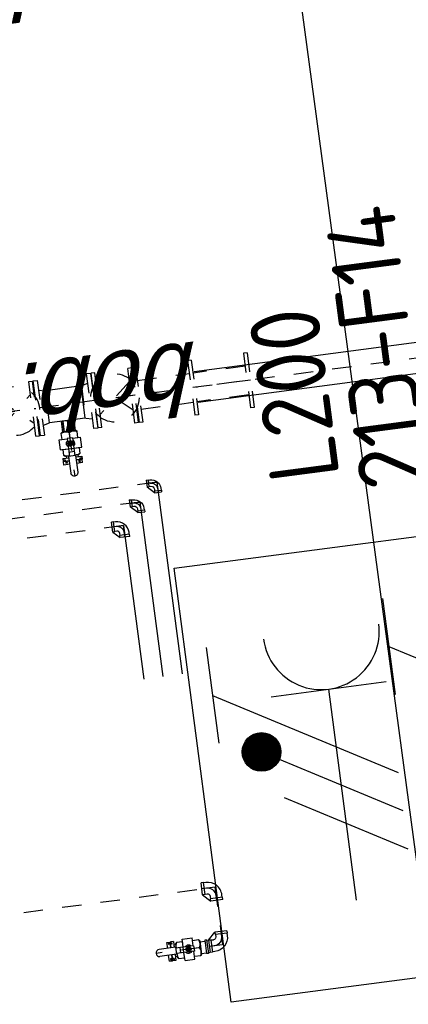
# Model space of a CAD drawing. Header units: metres. Extents: x 118052 to 118564, y 454784 to 455719.
# Tile 61 of 160: x 118253.64 to 118255.64, y 455259.67 to 455264.75. Entities that reach past the tile are written whole.
import ezdxf
from ezdxf.enums import TextEntityAlignment as Align

# ---------------------------------------------------------------- set-up
doc = ezdxf.new("R2010")
doc.units = ezdxf.units.M
doc.header["$LTSCALE"] = 0.5
for name, pattern in [('CENTER', [2, 1.25, -0.25, 0.25, -0.25]), ('HIDDEN', [0.375, 0.25, -0.125]), ('Tauw_L_Center2', [6.499, 4, -0.833, 0.833, -0.833])]:
    doc.linetypes.add(name, pattern=pattern)
for name, color, linetype in [('0H', 6, 'CENTER'), ('0Hu1', 6, 'Continuous'), ('0Symbol', 6, 'Continuous'), ('_gebouwen', 7, 'Continuous'), ('EL6221--', 6, 'Continuous'), ('EL6222--', 6, 'Continuous'), ('EL_N_A_EB00----REVISIE~-_-----', 1, 'Continuous'), ('Koningsstal VIEUWPORT', 254, 'Continuous'), ('ME_N_D_EB00----hollandia~-_-----', 135, 'Continuous'), ('ZU_N_-_AL999---LSSpvc160_pgr34__18_^200~N_-----', 7, 'Continuous'), ('ZU_N_-_EL999---LSSpvc160_pgr34~H_-----', 2, 'Tauw_L_Center2'), ('ZU_N_-_EL999---LSSpvc160_pgr34~W_-----', 8, 'Continuous')]:
    doc.layers.add(name, color=color, linetype=linetype)
doc.styles.add('BURO-018', font='Isocp.shx', dxfattribs={"height": 360})
doc.styles.add('tcb_isocp', font='tcb_isocp.shx')

# ---------------------------------------------------------------- blocks, each defined once
blk = doc.blocks.new('M150600')
for p, q in [((-150, 142.5), (-150, -142.5)), ((-131, 142.5), (-150, 142.5)), ((-131, 142.5), (-131, -142.5)), ((140.5, 142.5), (140.5, -142.5)), ((159.5, 142.5), (140.5, 142.5)), ((159.5, 142.5), (159.5, -142.5)), ((431, 142.5), (431, -142.5)), ((450, 142.5), (431, 142.5)), ((450, 142.5), (450, -142.5)), ((-131, 75), (140.5, 75)), ((431, 75), (159.5, 75)), ((-131, -75), (140.5, -75)), ((431, -75), (159.5, -75)), ((-131, -142.5), (-150, -142.5)), ((159.5, -142.5), (140.5, -142.5)), ((450, -142.5), (431, -142.5))]:
    blk.add_line(p, q)
blk = doc.blocks.new('LD150ba')
for p, q in [((0, 142.5), (0, -142.5)), ((0, 142.5), (19, 142.5)), ((19, 142.5), (19, -142.5)), ((191, 142.5), (191, -142.5)), ((191, 142.5), (210, 142.5)), ((210, 142.5), (210, -142.5)), ((19, -75), (191, 75)), ((19, 75), (191, -75)), ((0, -142.5), (19, -142.5)), ((191, -142.5), (210, -142.5))]:
    blk.add_line(p, q)
at = {"color": 0, "linetype": 'ByBlock'}
blk.add_line((0, 0), (210, 0), dxfattribs=at)
blk.add_circle((105, 0), 125)
blk = doc.blocks.new('Vof150')
for p, q in [((-92, -33), (-84.15, 0)), ((-84.15, 0), (84.15, 0)), ((84.15, 0), (92, -33)), ((-142.5, -33), (142.5, -33)), ((-142.5, -55), (-142.5, -33)), ((142.5, -55), (142.5, -33)), ((-142.5, -55), (142.5, -55))]:
    blk.add_line(p, q)
blk = doc.blocks.new('sok-DN50va')
for p, q in [((-32.75, 0), (32.75, 0)), ((-32.75, 0), (-32.75, -56)), ((32.75, 0), (32.75, -56)), ((-32.75, -56), (32.75, -56))]:
    blk.add_line(p, q)
at = {"color": 0, "linetype": 'ByBlock'}
blk.add_line((0, -56), (0, 0), dxfattribs=at)
at = {"color": 0, "linetype": 'HIDDEN'}
for p, q in [((-26, 0), (-26, -56)), ((-25, 0), (-25, -56)), ((25, 0), (25, -56)), ((26, 0), (26, -56))]:
    blk.add_line(p, q, dxfattribs=at)
blk = doc.blocks.new('KK_DN50ba')
for p, q in [((25.6, 55.1), (-26.4, 55.1)), ((-26.4, 55.1), (-26.4, 14)), ((25.6, 55.1), (25.6, 14)), ((-63.4, 35.6), (-57.8, 42)), ((-63.4, -35.6), (-63.4, 35.6)), ((-57.8, 42), (-26.4, 42)), ((-57.8, 0), (-28.4, 0)), ((-28.4, 14), (65.4, 14)), ((-28.4, -14), (-28.4, 14)), ((-26.4, 42), (-26.4, 14)), ((25.6, 48.4), (25.6, 14)), ((57.1, 42), (25.6, 42)), ((27.7, -14), (27.7, 14)), ((44.3, -14), (44.3, 14)), ((62.6, 35.6), (57.1, 42)), ((62.6, 14), (62.6, 35.6)), ((65.4, 18.2), (151.4, 18.2)), ((65.4, -18.2), (65.4, 18.2)), ((-57.8, -42), (-63.4, -35.6)), ((-26.4, -42), (-57.8, -42)), ((-28.4, -14), (65.4, -14)), ((-26.4, -14), (-26.4, -42)), ((-26.4, -14), (-26.4, -55.1)), ((25.6, -14), (25.6, -48.4)), ((25.6, -14), (25.6, -55.1)), ((25.6, -42), (57.1, -42)), ((57.1, -42), (62.6, -35.6)), ((62.6, -35.6), (62.6, -14)), ((65.4, -18.2), (151.4, -18.2)), ((25.6, -55.1), (-26.4, -55.1))]:
    blk.add_line(p, q)
blk.add_lwpolyline([(-5.6, 9.1), (-10.9, 0), (-5.6, -9.1), (4.9, -9.1), (10.1, 0), (4.9, 9.1)], close=True)
for radius in [13.1, 8.27, 6.13]:
    blk.add_circle((-0.4, 0), radius)
for centre, radius, start, end in [((-21, 21), 42.3, 150.2533, 209.7467), ((-21, -21), 42.3, 150.2533, 209.7467), ((-0.4, 0), 21, 41.8103, 138.1897), ((-0.4, 0), 7, 168.4465, 99.6448), ((20.3, 21), 42.3, 350.4908, 29.7467), ((151.4, 0), 18.2, 270, 90), ((-0.4, 0), 21, 221.8103, 318.1897), ((20.3, -21), 42.3, 330.2533, 9.5092)]:
    blk.add_arc(centre, radius, start, end)
at = {"layer": '0H'}
for p, q in [((-0.4, -21), (-0.4, 21)), ((-63.4, 0), (169.6, 0))]:
    blk.add_line(p, q, dxfattribs=at)
blk = doc.blocks.new('knie90-DN25va')
for p, q in [((-52.6, -18.2), (-52.6, 18.2)), ((-43.2, 18.2), (-52.6, 18.2)), ((-43.2, -18.2), (-43.2, 18.2)), ((-33.8, 16.9), (-43.2, 16.9)), ((-43.2, -18.2), (-52.6, -18.2)), ((-52.6, -18.2), (-18.2, -52.6)), ((-33.8, -16.9), (-43.2, -16.9)), ((18.2, -43.2), (-18.2, -43.2)), ((-18.2, -52.6), (-18.2, -43.2)), ((-16.9, -43.2), (-16.9, -33.8)), ((16.9, -43.2), (16.9, -33.8)), ((18.2, -52.6), (18.2, -43.2)), ((18.2, -52.6), (-18.2, -52.6))]:
    blk.add_line(p, q)
at = {"color": 0, "linetype": 'ByBlock'}
for p, q in [((0, 0), (-52.6, 0)), ((0, -52.6), (0, 0))]:
    blk.add_line(p, q, dxfattribs=at)
for radius in [50.6, 16.9]:
    blk.add_arc((-33.8, -33.8), radius, 0, 90)
blk.add_arc((-33.8, -33.8), 33.8, 0, 90, dxfattribs=at)
blk = doc.blocks.new('knie90-DN50va')
for p, q in [((-68.7, -31.7), (-68.7, 31.7)), ((-56.5, 31.7), (-68.7, 31.7)), ((-56.5, -31.7), (-56.5, 31.7)), ((-44.2, 30.2), (-56.5, 30.2)), ((-68.7, -31.7), (-31.7, -68.7)), ((-56.5, -31.7), (-68.7, -31.7)), ((-44.2, -30.1), (-56.5, -30.1)), ((-30.1, -56.5), (-30.1, -44.2)), ((30.2, -56.5), (30.2, -44.2)), ((31.7, -56.5), (-31.7, -56.5)), ((-31.7, -68.7), (-31.7, -56.5)), ((31.7, -68.7), (-31.7, -68.7)), ((31.7, -68.7), (31.7, -56.5))]:
    blk.add_line(p, q)
at = {"color": 0, "linetype": 'ByBlock'}
for p, q in [((0, 0), (-68.7, 0)), ((0, -68.7), (0, 0))]:
    blk.add_line(p, q, dxfattribs=at)
for radius in [74.3, 14]:
    blk.add_arc((-44.2, -44.2), radius, 0, 90)
blk.add_arc((-44.2, -44.2), 44.2, 0, 90, dxfattribs=at)
blk = doc.blocks.new('knie90-DN40va')
for p, q in [((-59.2, -25.5), (-59.2, 25.5)), ((-48.6, 25.5), (-59.2, 25.5)), ((-48.6, -25.5), (-48.6, 25.5)), ((-38, 24.1), (-48.6, 24.1)), ((-59.2, -25.5), (-25.5, -59.2)), ((-48.6, -25.5), (-59.2, -25.5)), ((-38, -24.1), (-48.6, -24.1)), ((25.5, -48.6), (-25.5, -48.6)), ((-25.5, -59.2), (-25.5, -48.6)), ((-24.1, -48.6), (-24.1, -38)), ((24.1, -48.6), (24.1, -38)), ((25.5, -59.2), (25.5, -48.6)), ((25.5, -59.2), (-25.5, -59.2))]:
    blk.add_line(p, q)
at = {"color": 0, "linetype": 'ByBlock'}
for p, q in [((0, 0), (-59.2, 0)), ((0, -59.2), (0, 0))]:
    blk.add_line(p, q, dxfattribs=at)
for radius in [62.2, 13.9]:
    blk.add_arc((-38, -38), radius, 0, 90)
blk.add_arc((-38, -38), 38, 0, 90, dxfattribs=at)
blk = doc.blocks.new('slibverwerkingsgebouw')
at = {"layer": '0H'}
for p, q in [((10439.3, 607.1), (10435.2, 6644.1)), ((11100.1, -142.4), (11098, 2909.1)), ((8523.4, 2380.8), (8524.7, 380.8)), ((10548.9, 507.2), (10547.7, 2212.2)), ((10639.4, 407.3), (10638.3, 2012.3)), ((8524.7, 380.8), (8224.7, 380.6))]:
    blk.add_line(p, q, dxfattribs=at)
at = {"layer": '0Hu1'}
for p, q in [((11015.2, 916.5), (11183.5, 916.6)), ((11015.4, 730.5), (11015.2, 916.5)), ((11183.7, 730.6), (11183.5, 916.6)), ((10789.7, 872.4), (10806.2, 872.4)), ((10789.7, 841.6), (10789.7, 872.4)), ((10806.2, 841.6), (10806.2, 872.4)), ((10806.2, 868.9), (10815.3, 869)), ((10807.7, 841.6), (10807.6, 872.4)), ((10823.6, 872.4), (10807.6, 872.4)), ((10815.3, 861.4), (10815.3, 869)), ((10823.6, 872.4), (10823.7, 841.6)), ((11183.6, 780.7), (11183.6, 866.2)), ((10797.6, 853.5), (10797.6, 861.4)), ((10802.6, 861.4), (10797.6, 861.4)), ((10807.6, 853.5), (10797.6, 853.5)), ((10802.6, 856.4), (10802.6, 861.4)), ((10807.6, 856.4), (10802.6, 856.4)), ((10811.2, 863.9), (10806.2, 863.9)), ((10811.2, 861.4), (10811.2, 863.9)), ((10815.3, 861.4), (10811.2, 861.4)), ((10833.3, 853.5), (10823.6, 853.5)), ((10789.7, 774.3), (10789.7, 805.1)), ((10789.7, 774.3), (10806.2, 774.4)), ((10797.7, 793.2), (10797.7, 785.4)), ((10807.7, 793.2), (10797.7, 793.2)), ((10802.7, 785.4), (10797.7, 785.4)), ((10802.7, 790.4), (10802.7, 785.4)), ((10807.7, 790.4), (10802.7, 790.4)), ((10806.2, 774.4), (10806.2, 805.2)), ((10811.2, 782.8), (10806.2, 782.8)), ((10806.2, 777.8), (10815.4, 777.8)), ((10807.7, 774.4), (10807.7, 805.2)), ((10823.7, 774.4), (10807.7, 774.4)), ((10811.2, 785.3), (10811.2, 782.8)), ((10815.4, 785.3), (10811.2, 785.3)), ((10815.4, 785.3), (10815.4, 777.8)), ((10823.7, 805.2), (10823.7, 774.4)), ((10833.3, 793.2), (10823.7, 793.2)), ((11015.4, 730.5), (11183.7, 730.6)), ((8175.5, 664.5), (8206.3, 664.6)), ((8175.5, 664.5), (8175.5, 648)), ((8242.8, 664.6), (8273.6, 664.6)), ((8273.6, 664.6), (8273.6, 648.1)), ((8175.5, 648), (8206.4, 648)), ((8175.6, 646.6), (8206.4, 646.6)), ((8175.6, 630.6), (8175.6, 646.6)), ((8206.4, 630.6), (8175.6, 630.6)), ((8179, 651.6), (8179, 656.6)), ((8186.9, 656.6), (8179, 656.6)), ((8184, 651.6), (8179, 651.6)), ((8179, 648), (8179, 638.9)), ((8186.5, 638.9), (8179, 638.9)), ((8184, 646.6), (8184, 651.6)), ((8184, 643), (8184, 648)), ((8186.5, 643), (8184, 643)), ((8186.5, 638.9), (8186.5, 643)), ((8186.9, 646.6), (8186.9, 656.6)), ((8194.4, 621), (8194.4, 630.6)), ((8242.8, 648.1), (8273.6, 648.1)), ((8242.8, 646.6), (8273.6, 646.6)), ((8273.6, 630.6), (8242.8, 630.6)), ((8254.7, 621), (8254.7, 630.6)), ((8262.2, 656.6), (8270.1, 656.6)), ((8262.3, 646.6), (8262.2, 656.6)), ((8262.6, 643.1), (8265.1, 643.1)), ((8262.6, 638.9), (8262.6, 643.1)), ((8262.6, 638.9), (8270.1, 638.9)), ((8265.1, 646.6), (8265.1, 651.6)), ((8265.1, 651.6), (8270.1, 651.6)), ((8265.1, 643.1), (8265.1, 648.1)), ((8270.1, 651.6), (8270.1, 656.6)), ((8270.1, 648.1), (8270.1, 638.9)), ((8273.6, 630.6), (8273.6, 646.6)), ((10439.3, 607.1), (9639.5, 606.6)), ((8259.8, 469.4), (8189.5, 469.3)), ((8189.5, 459.3), (8189.5, 469.3)), ((8259.8, 459.4), (8189.5, 459.3)), ((8194.5, 495), (8194.5, 469.3)), ((8194.5, 459.3), (8194.5, 449.3)), ((8254.8, 495), (8254.8, 469.4)), ((8254.8, 459.4), (8254.8, 449.4)), ((8259.8, 459.4), (8259.8, 469.4)), ((10548.9, 507.2), (9639.6, 506.6)), ((10639.4, 407.3), (9639.6, 406.6))]:
    blk.add_line(p, q, dxfattribs=at)
at = {"layer": '0Symbol'}
blk.add_solid([(11083.1, 408.6), (11099.8, 308.6), (11116.4, 408.6)], dxfattribs=at)
at = {"layer": '0H', "color": 1, "linetype": 'CENTER', "xscale": -1}
for name, p, rotation in [('LD150ba', (11099.2, 1186.6), 90.03906185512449), ('sok-DN50va', (11015.3, 823.5), 270.0390618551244), ('Vof150', (11099.5, 728.6), 0.03906527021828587)]:
    blk.add_blockref(name, p, dxfattribs=dict(at, rotation=rotation))
at = {"layer": '0H', "color": 1, "linetype": 'CENTER'}
for name, p, rotation in [('Vof150', (11099.4, 918.6), 180.0390652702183), ('LD150ba', (11099.7, 460.6), 90.03906185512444), ('M150600', (11099.8, 307.6), 270.0390618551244)]:
    blk.add_blockref(name, p, dxfattribs=dict(at, rotation=rotation))
at = {"layer": '0Hu1', "xscale": -1}
for name, p, rotation in [('KK_DN50ba', (10895.9, 823.4), 0.03906527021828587), ('knie90-DN50va', (8224.7, 380.6), 90.03906185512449)]:
    blk.add_blockref(name, p, dxfattribs=dict(at, rotation=rotation))
at = {"layer": '0Hu1'}
for name, p, rotation in [('KK_DN50ba', (8224.6, 558.3), 90.03906185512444), ('knie90-DN50va', (8524.7, 380.8), 270.0390618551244)]:
    blk.add_blockref(name, p, dxfattribs=dict(at, rotation=rotation))
at = {"layer": '0Hu1', "color": 1, "linetype": 'CENTER', "rotation": 270.0390618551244}
blk.add_blockref('knie90-DN40va', (10439.3, 607.1), dxfattribs=at)
at = {"layer": '0Hu1', "color": 1, "linetype": 'CENTER', "xscale": -1, "rotation": 180.0390652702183}
for p in [(10548.9, 507.2), (10639.4, 407.3)]:
    blk.add_blockref('knie90-DN25va', p, dxfattribs=at)
blk = doc.blocks.new('E00416')
at = {"color": 0, "linetype": 'Continuous'}
for p, q in [((-3, 7.982), (-3, 5.482)), ((-3, 6.732), (1.5, 4.134)), ((-1.5, 6.5), (1.5, 6.5)), ((0, 1), (0, 6.5)), ((1.5, 3.134), (-1.5, 4.866)), ((1.5, 2.134), (-1.5, 3.866))]:
    blk.add_line(p, q, dxfattribs=at)
at = {"color": 0, "linetype": 'Continuous', "const_width": 0.5}
blk.add_lwpolyline([(-1.683, 5.116, 1), (-2.183, 5.116, 1)], format="xyb", close=True, dxfattribs=at)
at = {"color": 0, "linetype": 'Continuous'}
blk.add_circle((-1.933, 5.116), 0.5, dxfattribs=at)
blk.add_arc((0, 8), 1.5, 180, 0, dxfattribs=at)
at = {"color": 0, "linetype": 'Continuous', "style": 'BURO-018', "flags": 1}
blk.add_attdef('E_MATCODE', text='', height=1.8, rotation=262.5837, dxfattribs=at).set_placement((-436086809.669, 176092602.943), align=Align.MIDDLE)
at = {"color": 0, "linetype": 'Continuous', "style": 'BURO-018'}
for tag, p in [('E_GKAST', (0, 13)), ('E_GROEP', (0, 10)), ('E_SGROEP', (4.5, 10))]:
    blk.add_attdef(tag, text='', height=1.8, dxfattribs=at).set_placement(p, align=Align.MIDDLE)
at = {"color": 0, "linetype": 'Continuous', "style": 'BURO-018', "flags": 1}
blk.add_attdef('E_VERMCODE', text='', height=1.8, dxfattribs=at).set_placement((13, 10), align=Align.MIDDLE)
blk = doc.blocks.new('111304D')
at = {"color": 0, "linetype": 'Continuous'}
for p, q in [((-3, 9.982), (-3, 7.482)), ((-3, 8.732), (1.5, 6.134)), ((-1.5, 8.5), (1.5, 8.5)), ((0, 1), (0, 8.5)), ((1.5, 5.134), (-1.5, 6.866)), ((1.5, 4.134), (-1.5, 5.866)), ((1.5, 3.134), (-1.5, 4.866)), ((1.5, 2.134), (-1.5, 3.866))]:
    blk.add_line(p, q, dxfattribs=at)
at = {"color": 0, "linetype": 'Continuous', "const_width": 0.5}
blk.add_lwpolyline([(-1.683, 7.116, 1), (-2.183, 7.116, 1)], format="xyb", close=True, dxfattribs=at)
at = {"color": 0, "linetype": 'Continuous'}
blk.add_circle((-1.933, 7.116), 0.5, dxfattribs=at)
blk.add_arc((0, 10), 1.5, 180, 0, dxfattribs=at)
at = {"color": 0, "linetype": 'Continuous', "style": 'BURO-018', "flags": 1}
blk.add_attdef('E_MATCODE', text='', height=1.8, rotation=262.5837, dxfattribs=at).set_placement((-436086809.669, 176092602.943), align=Align.MIDDLE)
at = {"color": 0, "linetype": 'Continuous', "style": 'BURO-018'}
for tag, p in [('E_GKAST', (0, 15.5)), ('E_GROEP', (0, 12.5)), ('E_SGROEP', (4.5, 12.5))]:
    blk.add_attdef(tag, text='', height=1.8, dxfattribs=at).set_placement(p, align=Align.MIDDLE)
at = {"color": 0, "linetype": 'Continuous', "style": 'BURO-018', "flags": 1}
blk.add_attdef('E_VERMCODE', text='', height=1.8, dxfattribs=at).set_placement((13, 12.5), align=Align.MIDDLE)
blk = doc.blocks.new('A$C051E189E')
at = {"layer": 'EL6221--'}
blk.add_lwpolyline([(62257.8, -66189.5), (64521.3, -66189.5), (64521.3, -68370.8), (62257.8, -68370.8)], close=True, dxfattribs=at)
ref = blk.add_blockref('111304D', (62229.3, -67837.3), dxfattribs=dict(at, xscale=200, yscale=200, zscale=200, rotation=270.0000221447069))
ref.add_attrib('E_GROEP', 'KK5', dxfattribs={"layer": '0', "color": 1, "linetype": 'Continuous', "height": 360, "rotation": 0, "style": 'BURO-018'}).set_placement((65251.4, -67837.3), align=Align.MIDDLE)
ref.add_attrib('E_GKAST', 'L200', dxfattribs={"layer": '0', "color": 1, "linetype": 'Continuous', "height": 360, "rotation": 0, "style": 'BURO-018'}).set_placement((65329.3, -66920.2), align=Align.MIDDLE)
ref.add_attrib('E_SGROEP', '213-F14', dxfattribs={"layer": '0', "color": 1, "linetype": 'Continuous', "height": 360, "rotation": 0, "style": 'BURO-018'}).set_placement((65516.3, -67378.3), align=Align.MIDDLE)
at = {"layer": 'EL6222--', "xscale": 200, "yscale": 200, "zscale": 200, "rotation": 270.0000221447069}
blk.add_blockref('E00416', (62497.3, -66900.6), dxfattribs=at)
blk = doc.blocks.new('Leidingen')
at = {"layer": 'ZU_N_-_EL999---LSSpvc160_pgr34~H_-----'}
blk.add_lwpolyline([(-190632.3, -25562.3), (-190632.9, -16405.8, 0.199073), (-190797.2, -16009.6), (-196629.3, -10185.4, -0.198912), (-196793.6, -9789.6), (-196795.8, -6573.8)], format="xyb", dxfattribs=at)
at = {"layer": 'ZU_N_-_EL999---LSSpvc160_pgr34~W_-----'}
for points in [[(-190712.3, -25562.3), (-190712.9, -16405.8, 0.199073), (-190853.7, -16066.2), (-196685.8, -10242, -0.198912), (-196873.6, -9789.6), (-196875.8, -6573.8)], [(-190552.3, -25562.3), (-190552.9, -16405.8, 0.199073), (-190740.6, -15953), (-196572.8, -10128.8, -0.198912), (-196713.6, -9789.5), (-196715.8, -6573.7)]]:
    blk.add_lwpolyline(points, format="xyb", dxfattribs=at)
at = {"layer": 'EL_N_A_EB00----REVISIE~-_-----'}
blk.add_blockref('A$C051E189E', (-262229.9, 59850.1), dxfattribs=at)
at = {"layer": 'ME_N_D_EB00----hollandia~-_-----'}
blk.add_blockref('slibverwerkingsgebouw', (-207895.7, -6715.7), dxfattribs=at)
at = {"layer": 'ZU_N_-_AL999---LSSpvc160_pgr34__18_^200~N_-----', "style": 'tcb_isocp', "oblique": 20.0002}
for p in [(-196559, -6621.9), (-194429, -6620.5)]:
    blk.add_text('bob. -0.870', height=360, rotation=90.0391, dxfattribs=at).set_placement(p)

msp = doc.modelspace()

# ---------------------------------------------------------------- linework, layer by layer
at = {"layer": '_gebouwen'}
msp.add_lwpolyline([(118256.8189, 455251.9513), (118263.902, 455252.736), (118266.473, 455232.299), (118251.916, 455230.356), (118249.17, 455250.748), (118249.53, 455250.878), (118249.017, 455254.771), (118246.679, 455273.5), (118258.365, 455275.049), (118258.589, 455273.376), (118258.396, 455273.345), (118259.072, 455268.052), (118254.729, 455267.48), (118256.4639, 455254.5915)], close=True, dxfattribs=at)

# ---------------------------------------------------------------- block references
at = {"layer": 'Koningsstal VIEUWPORT', "color": 6, "xscale": 0.0009975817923, "yscale": 0.0009975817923, "zscale": 0.0009975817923, "rotation": 97.46987594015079}
msp.add_blockref('Leidingen', (118222.5204, 455456.6507), dxfattribs=at)

doc.saveas('drawing.dxf')
